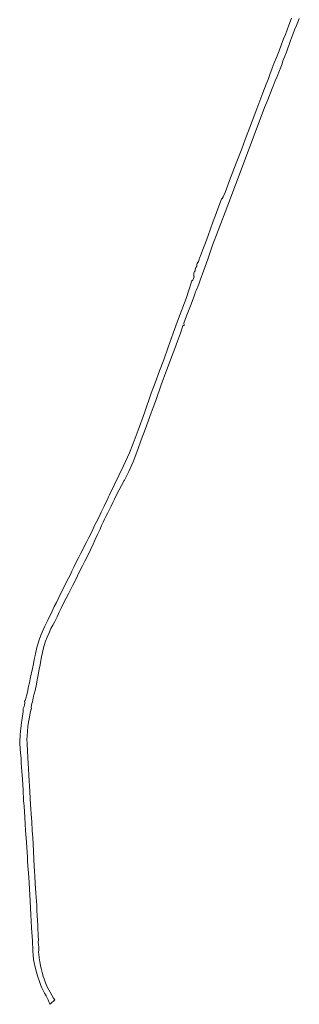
# Model space of a CAD drawing. Extents: x 154222 to 160093, y 456746 to 462495.
# Tile 37 of 256: x 158247 to 158934, y 456746 to 459169. Entities that reach past the tile are written whole.
import ezdxf

# ---------------------------------------------------------------- set-up
doc = ezdxf.new("R2010")
doc.units = 0
doc.header["$LTSCALE"] = 0.75
doc.layers.add('B-XX-OG-WATER_SLOOT-GV', color=252, linetype='CONTINUOUS', lineweight=18)

msp = doc.modelspace()

# ---------------------------------------------------------------- linework, layer by layer
at = {"layer": 'B-XX-OG-WATER_SLOOT-GV'}
msp.add_lwpolyline([(158915.245, 459173.364), (158908.593, 459156.138), (158904.359, 459144.271), (158900.12, 459133.146), (158895.732, 459122.095), (158889.885, 459106.73), (158884.623, 459092.889), (158878.188, 459076.518), (158872.814, 459062.788), (158867.769, 459049.84), (158861.809, 459034.771), (158857.354, 459022.532), (158852.97, 459010.85), (158848.747, 459000), (158844.381, 458988.945), (158829.8, 458949.68), (158818.301, 458919.542), (158801.368, 458874.271), (158792.586, 458851.471), (158779.429, 458816.049), (158762.962, 458773.986), (158752.006, 458744.373), (158747.231, 458733.626), (158744.478, 458729.602), (158743.285, 458727.984), (158733.637, 458703.566), (158727.167, 458686.074), (158722.661, 458673.387), (158714.812, 458651.833), (158711.171, 458640.938), (158706.19, 458627.006), (158702.33, 458616.502), (158697.322, 458604.139), (158692.683, 458591.997), (158688.885, 458582.126), (158687.889, 458580.486), (158686.966, 458576.754), (158686.28, 458574.025), (158684.958, 458571.905), (158683.159, 458569.237), (158682.514, 458567.076), (158682.456, 458565.331), (158682.549, 458563.784), (158682.248, 458562.801), (158679.885, 458559.477), (158678.827, 458556.791), (158678.407, 458552.777), (158678.042, 458551.467), (158677.74, 458550.615), (158676.807, 458549.609), (158675.702, 458547.772), (158674.992, 458545.458), (158674.672, 458543.56), (158674.968, 458540.661), (158674.95, 458539.614), (158675.218, 458538.176), (158675.569, 458537.611), (158675.549, 458537.044), (158675.14, 458535.908), (158674.557, 458534.401), (158672.184, 458528.155), (158671.793, 458527.652), (158670.836, 458527.278), (158670.097, 458526.577), (158667.553, 458519.458), (158664.861, 458511.292), (158662.535, 458504.087), (158655.739, 458483.239), (158637.62, 458433.827), (158624.071, 458397.899), (158611.951, 458363.669), (158600.911, 458332.266), (158590.25, 458305.036), (158579.508, 458275.502), (158570.364, 458249.927), (158553.371, 458201.996), (158538.06, 458158.893), (158525.805, 458126.401), (158516.914, 458103.738), (158501.748, 458071.325), (158467.284, 458000), (158465.403, 457995.575), (158462.224, 457988.56), (158458.542, 457981.383), (158454.066, 457972.421), (158449.922, 457963.656), (158447.108, 457957.797), (158444.332, 457951.846), (158440.241, 457943.073), (158434.786, 457931.988), (158431.84, 457926.13), (158426.618, 457914.417), (158421.387, 457904.23), (158416.302, 457894.862), (158411.395, 457884.881), (158405.304, 457873.173), (158400.988, 457864.075), (158397.347, 457856.542), (158392.145, 457846.913), (158386.769, 457836.018), (158379.965, 457822.519), (158375.093, 457812.001), (158371.227, 457804.091), (158366.996, 457794.988), (158360.438, 457782.412), (158353.372, 457768.571), (158348.953, 457759.778), (158342.916, 457747.168), (158336.913, 457735.376), (158331.535, 457725.039), (158326.382, 457714.183), (158324.63, 457709.664), (158320.799, 457702.201), (158316.454, 457693.47), (158313.142, 457686.493), (158308.431, 457676.569), (158304.348, 457667.541), (158299.832, 457656.055), (158295.496, 457645.65), (158291.72, 457634.912), (158289.229, 457627.419), (158287.628, 457620.674), (158285.342, 457609.609), (158284.474, 457604.804), (158282.518, 457594.709), (158280.378, 457584.166), (158277.835, 457572.579), (158274.855, 457559.091), (158272.46, 457547.579), (158270.465, 457537.744), (158268.614, 457528.952), (158266.437, 457518.52), (158263.887, 457508.012), (158261.772, 457500), (158260.12, 457493.532), (158258.317, 457493.291), (158259.396, 457487.459), (158257.984, 457478.943), (158255.462, 457474.008), (158255.306, 457472.988), (158255.048, 457469.748), (158254.933, 457468.306), (158255.321, 457468.103), (158254.497, 457460.199), (158253.812, 457456.325), (158252.073, 457445.183), (158251.122, 457439.941), (158249.424, 457425.293), (158248.729, 457418.824), (158247.6, 457408.505), (158246.681, 457393.018), (158246.868, 457387.715), (158247.793, 457376.564), (158248.815, 457364.025), (158249.995, 457351.919), (158250.493, 457339.651), (158252.074, 457320.512), (158253.279, 457299.528), (158254.869, 457274.356), (158256.419, 457248.274), (158257.476, 457233.663), (158258.892, 457207.102), (158260.08, 457189.512), (158261.087, 457174.612), (158263.102, 457144.467), (158265.543, 457108.744), (158266.165, 457097.054), (158268.763, 457058.986), (158271.355, 457015.408), (158274.26, 456967.095), (158276.091, 456934.719), (158277.876, 456902.889), (158278.759, 456877.709), (158280.784, 456856.625), (158281.736, 456852.435), (158285.598, 456834.76), (158290.444, 456816.795), (158295.813, 456799.988), (158298.528, 456792.975), (158301.244, 456786.946), (158302.516, 456783.99), (158304.308, 456780.338), (158307.603, 456774.019), (158311.419, 456767.121), (158316.332, 456757.035), (158319.125, 456750.879), (158320.724, 456747.355), (158321.124, 456746.424), (158322.188, 456747.391), (158333.031, 456757.247), (158330.069, 456761.816), (158326.054, 456769.054), (158321.756, 456775.905), (158318.375, 456781.944), (158312.741, 456792.501), (158309.222, 456801.363), (158306.584, 456808.882), (158304.509, 456815.131), (158303.56, 456818.978), (158301.767, 456824.662), (158299.343, 456834.404), (158297.798, 456841.64), (158295.797, 456850.923), (158294.467, 456860.523), (158293.666, 456870.229), (158293.282, 456874.182), (158293.501, 456880.11), (158293.404, 456888.191), (158292.844, 456892.603), (158292.429, 456899.555), (158292.506, 456905.237), (158292.269, 456914.201), (158292.099, 456920.059), (158291.405, 456931.034), (158291.099, 456940.81), (158290.371, 456952.773), (158289.678, 456964.314), (158289.199, 456977.336), (158288.437, 456990.429), (158287.843, 457000), (158286.623, 457019.698), (158284.995, 457043.652), (158283.769, 457062.771), (158283.259, 457073.981), (158282.37, 457086.126), (158281.451, 457103.822), (158280.376, 457122.679), (158279.488, 457141.574), (158278.621, 457156.57), (158277.479, 457173.889), (158276.256, 457195.054), (158275.108, 457214.284), (158274.102, 457227.216), (158273.482, 457237.975), (158272.581, 457252.371), (158271.357, 457270.927), (158270.542, 457283.26), (158269.572, 457296.343), (158268.974, 457310.102), (158267.988, 457326.372), (158267.398, 457338.557), (158266.457, 457353.365), (158265.618, 457370.123), (158264.889, 457387.332), (158264.266, 457398.804), (158264.643, 457405.406), (158265.736, 457418.537), (158266.762, 457430.205), (158268.654, 457441.015), (158270.504, 457452.8), (158272.772, 457463.537), (158275.166, 457472.437), (158275.525, 457473.638), (158274.611, 457478.008), (158276.259, 457486.484), (158278.322, 457491.145), (158279.044, 457495.995), (158279.623, 457500), (158280.49, 457504.768), (158281.516, 457507.825), (158282.658, 457510.027), (158284.474, 457518.558), (158287.738, 457534.578), (158289.802, 457545.269), (158292.157, 457557.302), (158294.764, 457571.048), (158296.828, 457581.702), (158298.856, 457592.394), (158300.555, 457601.818), (158302.547, 457611.988), (158304.401, 457620.408), (158306.921, 457629.353), (158310.139, 457640.125), (158314.142, 457650.045), (158318.773, 457660.936), (158323.596, 457670.861), (158328.017, 457679.332), (158332.732, 457688.4), (158338.549, 457700.265), (158344.035, 457711.347), (158349.631, 457722.801), (158354.785, 457733.249), (158361.244, 457746.229), (158366.512, 457756.416), (158371.558, 457766.156), (158377.598, 457778.097), (158382.94, 457788.433), (158389.15, 457800.818), (158395.633, 457814.547), (158401.27, 457825.369), (158407.049, 457837.234), (158414.048, 457850.854), (158420.598, 457864.77), (158427.287, 457879.052), (158431.703, 457888.267), (158438.066, 457902.517), (158442.63, 457912.031), (158444.322, 457915.798), (158448.047, 457924.863), (158451.723, 457932.866), (158455.422, 457940.181), (158458.639, 457947.01), (158462.302, 457954.008), (158466.703, 457962.127), (158471.966, 457972.484), (158476.12, 457981.477), (158479.574, 457989.2), (158484.726, 458000), (158503.554, 458035.275), (158504.187, 458036.395), (158514.972, 458057.868), (158525.49, 458081.491), (158537.315, 458111.94), (158545.595, 458135.731), (158555.543, 458161.243), (158569.927, 458201.997), (158574.912, 458214.677), (158581.231, 458232.423), (158594.707, 458271.045), (158600.271, 458286.768), (158607.824, 458306.082), (158614.536, 458323.155), (158620.078, 458338.748), (158628.146, 458360.54), (158634.421, 458378.394), (158642.017, 458397.794), (158648.053, 458415.757), (158649.029, 458416.498), (158650.266, 458417.001), (158650.765, 458417.393), (158651.284, 458418.09), (158651.151, 458419.198), (158650.691, 458420.674), (158650.752, 458422.238), (158657.178, 458440.571), (158668.313, 458469.15), (158676.358, 458491.354), (158679.073, 458499.9), (158680.736, 458503.278), (158682.765, 458508.345), (158684.282, 458510.576), (158687.432, 458518.787), (158690.663, 458528.743), (158699.155, 458552.938), (158709.031, 458580.366), (158721.234, 458614.475), (158734.779, 458650.945), (158758.25, 458713.098), (158796.525, 458813.296), (158848.9, 458953.018), (158857.239, 458972.241), (158867.775, 459000), (158870.388, 459005.922), (158875.249, 459018.461), (158879.636, 459029.772), (158885.708, 459044.619), (158891.813, 459060.394), (158894.07, 459067.758), (158898.712, 459079.738), (158902.54, 459089.714), (158905.788, 459098.902), (158909.149, 459107.869), (158912.502, 459118.282), (158915.468, 459124.945), (158918.525, 459132.907), (158922.733, 459144.416), (158927.613, 459154.873), (158931.112, 459163.325), (158934.323, 459172.153)], dxfattribs=at)

doc.saveas('drawing.dxf')
